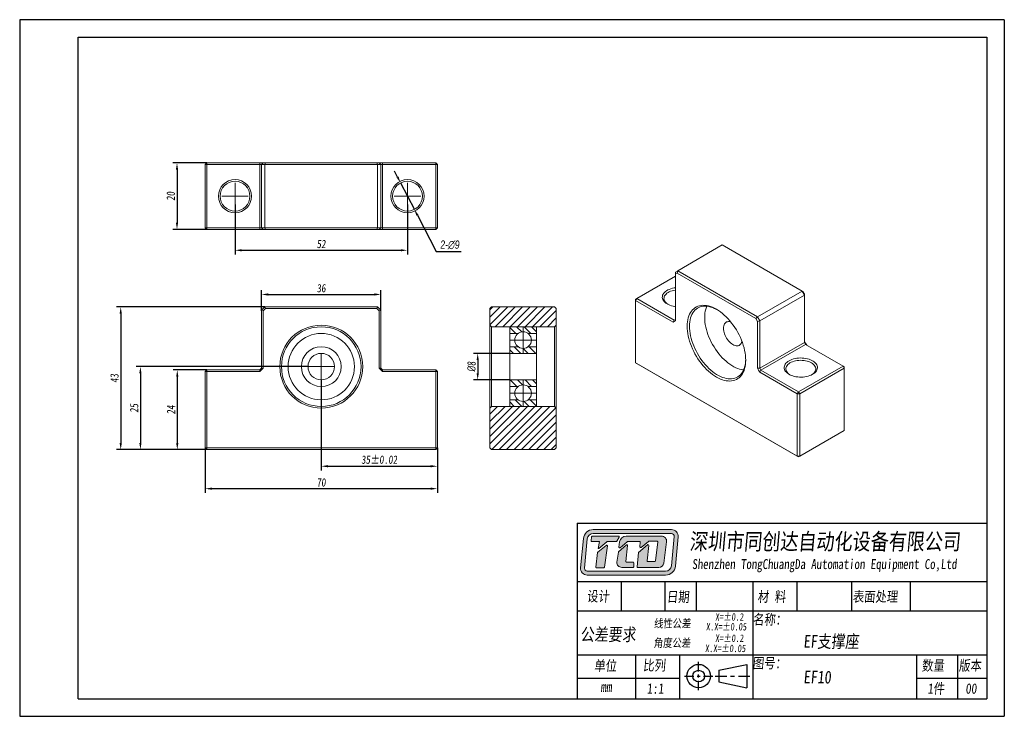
# Model space of a CAD drawing. Header units: millimetres. Extents: x 769 to 1066, y 138 to 348.
import ezdxf

# ---------------------------------------------------------------- set-up
doc = ezdxf.new("R2010")
doc.units = ezdxf.units.MM
doc.linetypes.add('CENTER2', pattern=[28.575, 19.05, -3.175, 3.175, -3.175])
doc.layers.get('0').update_dxf_attribs({"lineweight": 20})
for name, color, linetype, lineweight in [('中心线', 5, 'CENTER2', 13), ('外框', 7, 'Continuous', 25), ('文字', 3, 'Continuous', 18), ('标注', 1, 'Continuous', 13)]:
    doc.layers.add(name, color=color, linetype=linetype, lineweight=lineweight)
doc.styles.get("Standard").update_dxf_attribs({"font": 'SimSun.ttf', "width": 0.8, "oblique": 5})
doc.dimstyles.new('ISO-25', dxfattribs={"dimtxt": 2.5, "dimasz": 2, "dimexe": 1.25, "dimexo": 0, "dimtad": 1, "dimzin": 9, "dimdsep": 46, "dimtxsty": 'Standard', "dimcen": 2.5, "dimadec": 0, "dimazin": 2, "dimtfac": 1, "dimtix": 1, "dimtmove": 0, "dimatfit": 0, "dimfxl": 0, "dimarcsym": 0})
doc.dimstyles.new('ISO-25$3', dxfattribs={"dimtxt": 2.5, "dimasz": 2, "dimexe": 1.25, "dimexo": 0, "dimtad": 1, "dimtoh": 1, "dimzin": 9, "dimdsep": 46, "dimtxsty": 'Standard', "dimcen": 2.5, "dimadec": 0, "dimazin": 2, "dimtfac": 1, "dimtix": 1, "dimtmove": 0, "dimatfit": 0, "dimfxl": 0, "dimarcsym": 0})

# ---------------------------------------------------------------- blocks, each defined once
blk = doc.blocks.new('Y')
at = {"lineweight": 30}
for p, q in [((-4136.76, 2009.27), (-3862.74, 2009.27)), ((-4154.44, 2003.97), (-3857.44, 2003.97)), ((-4154.44, 2003.97), (-3857.44, 2003.97))]:
    blk.add_line(p, q, dxfattribs=at)
for points in [[(-3857.44, 2213.99), (-4154.44, 2213.99), (-4154.44, 2003.97)], [(-4136.76, 2009.27), (-4136.76, 2208.69), (-3862.74, 2208.69)]]:
    blk.add_lwpolyline(points, dxfattribs=at)
blk = doc.blocks.new('W')
at = {"lineweight": 30}
for p, q in [((-3857.44, 2213.99), (-3857.44, 2003.97)), ((-3857.44, 2213.99), (-3857.44, 2003.97)), ((-3862.74, 2208.69), (-3862.74, 2009.27))]:
    blk.add_line(p, q, dxfattribs=at)
blk.add_blockref('Y', (0, 0))
blk = doc.blocks.new('*D10')
at = {"layer": 'Defpoints', "color": 0, "transparency": 16777216}
for p in [(860.3, 238.97), (895.3, 218.47), (895.3, 212.95)]:
    blk.add_point(p, dxfattribs=at)
at = {"layer": '标注', "color": 0, "lineweight": -2, "transparency": 16777216}
for p, q in [((860.3, 238.97), (860.3, 211.7)), ((895.3, 218.47), (895.3, 211.7)), ((862.3, 212.95), (893.3, 212.95))]:
    blk.add_line(p, q, dxfattribs=at)
at = {"layer": '标注', "color": 0, "transparency": 16777216}
for points in [[(862.3, 213.29), (862.3, 212.62), (860.3, 212.95)], [(893.3, 213.29), (893.3, 212.62), (895.3, 212.95)]]:
    blk.add_solid(points, dxfattribs=at)
at = {"layer": '标注', "color": 0, "transparency": 16777216, "insert": (877.8, 214.92), "char_height": 2.5, "attachment_point": 5}
blk.add_mtext('35%%P0.02', dxfattribs=at)
blk = doc.blocks.new('*D11')
at = {"layer": 'Defpoints', "color": 0, "transparency": 16777216}
for p in [(825.3, 218.47), (895.3, 218.47), (825.3, 206.19)]:
    blk.add_point(p, dxfattribs=at)
at = {"layer": '标注', "color": 0, "lineweight": -2, "transparency": 16777216}
for p, q in [((825.3, 218.47), (825.3, 204.94)), ((895.3, 218.47), (895.3, 204.94)), ((893.3, 206.19), (827.3, 206.19))]:
    blk.add_line(p, q, dxfattribs=at)
at = {"layer": '标注', "color": 0, "transparency": 16777216}
for points in [[(827.3, 206.53), (827.3, 205.86), (825.3, 206.19)], [(893.3, 206.53), (893.3, 205.86), (895.3, 206.19)]]:
    blk.add_solid(points, dxfattribs=at)
at = {"layer": '标注', "color": 0, "transparency": 16777216, "insert": (860.3, 208.07), "char_height": 2.5, "attachment_point": 5}
blk.add_mtext('70', dxfattribs=at)
blk = doc.blocks.new('*D12')
at = {"layer": 'Defpoints', "color": 0, "transparency": 16777216}
for p in [(856.3, 242.97), (805.76, 217.97), (825.8, 217.97)]:
    blk.add_point(p, dxfattribs=at)
at = {"layer": '标注', "color": 0, "lineweight": -2, "transparency": 16777216}
for p, q in [((856.3, 242.97), (804.51, 242.97)), ((805.76, 240.97), (805.76, 219.97)), ((825.8, 217.97), (804.51, 217.97))]:
    blk.add_line(p, q, dxfattribs=at)
at = {"layer": '标注', "color": 0, "transparency": 16777216}
for points in [[(805.43, 240.97), (806.09, 240.97), (805.76, 242.97)], [(805.43, 219.97), (806.09, 219.97), (805.76, 217.97)]]:
    blk.add_solid(points, dxfattribs=at)
at = {"layer": '标注', "color": 0, "transparency": 16777216, "insert": (803.89, 230.47), "char_height": 2.5, "attachment_point": 5, "rotation": 90}
blk.add_mtext('25', dxfattribs=at)
blk = doc.blocks.new('*D13')
at = {"layer": 'Defpoints', "color": 0, "transparency": 16777216}
for p in [(825.8, 241.97), (816.88, 217.97), (825.8, 217.97)]:
    blk.add_point(p, dxfattribs=at)
at = {"layer": '标注', "color": 0, "lineweight": -2, "transparency": 16777216}
for p, q in [((825.8, 241.97), (815.63, 241.97)), ((816.88, 239.97), (816.88, 219.97)), ((825.8, 217.97), (815.63, 217.97))]:
    blk.add_line(p, q, dxfattribs=at)
at = {"layer": '标注', "color": 0, "transparency": 16777216}
for points in [[(816.54, 239.97), (817.21, 239.97), (816.88, 241.97)], [(816.54, 219.97), (817.21, 219.97), (816.88, 217.97)]]:
    blk.add_solid(points, dxfattribs=at)
at = {"layer": '标注', "color": 0, "transparency": 16777216, "insert": (815, 229.97), "char_height": 2.5, "attachment_point": 5, "rotation": 90}
blk.add_mtext('24', dxfattribs=at)
blk = doc.blocks.new('*D14')
at = {"layer": 'Defpoints', "color": 0, "transparency": 16777216}
for p in [(843.3, 260.97), (799.83, 217.97), (825.8, 217.97)]:
    blk.add_point(p, dxfattribs=at)
at = {"layer": '标注', "color": 0, "lineweight": -2, "transparency": 16777216}
for p, q in [((843.3, 260.97), (798.58, 260.97)), ((799.83, 258.97), (799.83, 219.97)), ((825.8, 217.97), (798.58, 217.97))]:
    blk.add_line(p, q, dxfattribs=at)
at = {"layer": '标注', "color": 0, "transparency": 16777216}
for points in [[(799.49, 258.97), (800.16, 258.97), (799.83, 260.97)], [(799.49, 219.97), (800.16, 219.97), (799.83, 217.97)]]:
    blk.add_solid(points, dxfattribs=at)
at = {"layer": '标注', "color": 0, "transparency": 16777216, "insert": (797.95, 239.47), "char_height": 2.5, "attachment_point": 5, "rotation": 90}
blk.add_mtext('43', dxfattribs=at)
blk = doc.blocks.new('*D15')
at = {"layer": 'Defpoints', "color": 0, "transparency": 16777216}
for p in [(878.3, 264.72), (842.3, 259.76), (878.3, 259.76)]:
    blk.add_point(p, dxfattribs=at)
at = {"layer": '标注', "color": 0, "lineweight": -2, "transparency": 16777216}
for p, q in [((842.3, 259.76), (842.3, 265.97)), ((844.3, 264.72), (876.3, 264.72)), ((878.3, 259.76), (878.3, 265.97))]:
    blk.add_line(p, q, dxfattribs=at)
at = {"layer": '标注', "color": 0, "transparency": 16777216}
for points in [[(844.3, 265.06), (844.3, 264.39), (842.3, 264.72)], [(876.3, 265.06), (876.3, 264.39), (878.3, 264.72)]]:
    blk.add_solid(points, dxfattribs=at)
at = {"layer": '标注', "color": 0, "transparency": 16777216, "insert": (860.3, 266.6), "char_height": 2.5, "attachment_point": 5}
blk.add_mtext('36', dxfattribs=at)
blk = doc.blocks.new('*D16')
at = {"layer": 'Defpoints', "color": 0, "transparency": 16777216}
for p in [(834.3, 291.79), (886.3, 291.79), (886.3, 278.04)]:
    blk.add_point(p, dxfattribs=at)
at = {"layer": '标注', "color": 0, "lineweight": -2, "transparency": 16777216}
for p, q in [((834.3, 291.79), (834.3, 276.79)), ((886.3, 291.79), (886.3, 276.79)), ((836.3, 278.04), (884.3, 278.04))]:
    blk.add_line(p, q, dxfattribs=at)
at = {"layer": '标注', "color": 0, "transparency": 16777216}
for points in [[(836.3, 278.37), (836.3, 277.71), (834.3, 278.04)], [(884.3, 278.37), (884.3, 277.71), (886.3, 278.04)]]:
    blk.add_solid(points, dxfattribs=at)
at = {"layer": '标注', "color": 0, "transparency": 16777216, "insert": (860.3, 279.92), "char_height": 2.5, "attachment_point": 5}
blk.add_mtext('52', dxfattribs=at)
blk = doc.blocks.new('*D17')
at = {"layer": 'Defpoints', "color": 0, "transparency": 16777216}
for p in [(825.8, 304.35), (816.8, 284.35), (825.8, 284.35)]:
    blk.add_point(p, dxfattribs=at)
at = {"layer": '标注', "color": 0, "lineweight": -2, "transparency": 16777216}
for p, q in [((825.8, 304.35), (815.55, 304.35)), ((816.8, 302.35), (816.8, 286.35)), ((825.8, 284.35), (815.55, 284.35))]:
    blk.add_line(p, q, dxfattribs=at)
at = {"layer": '标注', "color": 0, "transparency": 16777216}
for points in [[(816.46, 302.35), (817.13, 302.35), (816.8, 304.35)], [(816.46, 286.35), (817.13, 286.35), (816.8, 284.35)]]:
    blk.add_solid(points, dxfattribs=at)
at = {"layer": '标注', "color": 0, "transparency": 16777216, "insert": (814.92, 294.35), "char_height": 2.5, "attachment_point": 5, "rotation": 90}
blk.add_mtext('20', dxfattribs=at)
blk = doc.blocks.new('*D18')
at = {"layer": 'Defpoints', "color": 0, "transparency": 16777216}
for p in [(884.22, 298.34), (888.37, 290.36)]:
    blk.add_point(p, dxfattribs=at)
at = {"layer": '标注', "color": 0, "lineweight": -2, "transparency": 16777216}
for p, q in [((883.29, 300.11), (882.37, 301.89)), ((884.22, 298.34), (888.37, 290.36)), ((889.3, 288.58), (894.96, 277.7)), ((894.96, 277.7), (902.48, 277.7))]:
    blk.add_line(p, q, dxfattribs=at)
at = {"layer": '标注', "color": 0, "transparency": 16777216}
for points in [[(883.59, 300.27), (883, 299.96), (884.22, 298.34)], [(889.59, 288.74), (889, 288.43), (888.37, 290.36)]]:
    blk.add_solid(points, dxfattribs=at)
at = {"layer": '标注', "color": 0, "transparency": 16777216, "insert": (899.03, 279.67), "char_height": 2.5, "attachment_point": 5}
blk.add_mtext('{\\fGulim|b0|i0|c129|p34;2-∅9}', dxfattribs=at)
blk = doc.blocks.new('*D19')
at = {"layer": 'Defpoints', "color": 0, "transparency": 16777216}
for p in [(917.16, 246.97), (907.46, 238.97), (917.16, 238.97)]:
    blk.add_point(p, dxfattribs=at)
at = {"layer": '标注', "color": 0, "lineweight": -2, "transparency": 16777216}
for p, q in [((917.16, 246.97), (906.21, 246.97)), ((907.46, 244.97), (907.46, 240.97)), ((917.16, 238.97), (906.21, 238.97))]:
    blk.add_line(p, q, dxfattribs=at)
at = {"layer": '标注', "color": 0, "transparency": 16777216}
for points in [[(907.13, 244.97), (907.8, 244.97), (907.46, 246.97)], [(907.13, 240.97), (907.8, 240.97), (907.46, 238.97)]]:
    blk.add_solid(points, dxfattribs=at)
at = {"layer": '标注', "color": 0, "transparency": 16777216, "insert": (905.59, 242.97), "char_height": 2.5, "attachment_point": 5, "rotation": 90}
blk.add_mtext('{\\fISOCPEUR|b0|i0|c0|p34;%%C}8', dxfattribs=at)

msp = doc.modelspace()

# ---------------------------------------------------------------- hatches: boundary and pattern name
h = msp.add_hatch()
h.set_pattern_fill('ANSI31', color=2, scale=0.5)
h.paths.add_polyline_path([(931.161, 260.466), (930.661, 260.966), (911.661, 260.966), (911.161, 260.466), (911.161, 255.466), (911.661, 254.966), (917.161, 254.966), (930.661, 254.966), (931.161, 255.466)])
h.paths.add_polyline_path([(931.161, 230.466), (930.661, 230.966), (917.161, 230.966), (911.661, 230.966), (911.161, 230.466), (911.161, 218.466), (911.661, 217.966), (930.661, 217.966), (931.161, 218.466)])
h = msp.add_hatch()
h.set_pattern_fill('ANSI31', color=2, scale=0.5, angle=90)
h.paths.add_polyline_path([(925.161, 254.966), (921.161, 254.966), (921.161, 253.466, -0.1622777), (922.661, 252.966), (925.161, 252.966)])
h.paths.add_polyline_path([(921.161, 254.966), (917.161, 254.966), (917.161, 252.966), (919.661, 252.966, -0.1622777), (921.161, 253.466)])
h.paths.add_polyline_path([(921.161, 248.466, -0.1622777), (919.661, 248.966), (917.161, 248.966), (917.161, 246.966), (921.161, 246.966)])
h.paths.add_polyline_path([(925.161, 248.966), (922.661, 248.966, -0.1622777), (921.161, 248.466), (921.161, 246.966), (925.161, 246.966)])
h.paths.add_polyline_path([(925.161, 238.966), (921.161, 238.966), (921.161, 237.466, -0.1622777), (922.661, 236.966), (925.161, 236.966)])
h.paths.add_polyline_path([(921.161, 238.966), (917.161, 238.966), (917.161, 236.966), (919.661, 236.966, -0.1622777), (921.161, 237.466)])
h.paths.add_polyline_path([(919.661, 232.966), (917.161, 232.966), (917.161, 230.966), (921.161, 230.966), (921.161, 232.466, -0.1622777)])
h.paths.add_polyline_path([(925.161, 232.966), (922.661, 232.966, -0.1622777), (921.161, 232.466), (921.161, 230.966), (925.161, 230.966)])
at = {"layer": '文字'}
h = msp.add_hatch(color=256, dxfattribs=at)
h.dxf.hatch_style = 1
h.paths.add_polyline_path([(965.908, 193.855), (942.306, 193.855, 0.3871904), (939.324, 191.139), (938.5, 182.315, 0.4417631), (940.488, 180.133), (964.103, 180.133, 0.3876272), (967.085, 182.853), (967.895, 191.676, 0.4413093)])
h.paths.add_polyline_path([(965.908, 192.657, -0.4413093), (966.703, 191.786), (965.892, 182.963, -0.3876272), (964.103, 181.331), (940.488, 181.331, -0.4417631), (939.693, 182.203), (940.517, 191.028, -0.3871904), (942.306, 192.657)], flags=16)
h.paths.add_polyline_path([(949.937, 191.888, -0.5692565), (950.113, 191.594), (949.444, 190.36, -0.2751589), (949.269, 190.256), (946.578, 190.256, 0.1785487), (946.448, 190.208), (944.006, 188.123), (943.834, 188.123), (944.224, 190.258), (941.854, 190.258, -0.4551699), (941.656, 190.485), (941.824, 191.696, -0.3736999), (942.021, 191.869)], flags=0)
h.paths.add_polyline_path([(946.242, 189.104, -0.6728841), (946.562, 188.92), (945.698, 182.518, -0.3754282), (945.5, 182.345), (943.316, 182.345, -0.4451596), (943.118, 182.565), (943.577, 186.94, -0.2032664), (943.652, 187.076)], flags=0)
h.paths.add_polyline_path([(952.233, 191.889), (962.917, 191.889, -0.4535474), (964.401, 190.195), (963.545, 183.764, -0.3759441), (962.061, 182.465), (955.725, 182.465, -0.443757), (955.527, 182.684), (955.954, 186.949), (958.696, 189.278, -0.6781546), (959.023, 189.104), (958.516, 184.459, 0.4464345), (958.715, 184.238), (960.834, 184.238, 0.3783283), (961.032, 184.413), (961.744, 190.12, 0.4510331), (961.546, 190.344), (959.052, 190.344, 0.1736567), (958.925, 190.299), (956.709, 188.478, -0.6630003), (956.384, 188.649), (956.498, 190.022, 0.4388203), (956.299, 190.238), (952.668, 190.238, 0.1753949), (952.541, 190.192), (950.38, 188.392, -0.6807563), (950.054, 188.571), (950.252, 190.143, -0.3779258)], flags=0)
h.paths.add_polyline_path([(949.94, 187.146), (952.353, 189.266, -0.6841835), (952.683, 189.095), (952.159, 184.272, 0.4462884), (952.358, 184.051), (954.294, 184.051, -0.4142136), (954.494, 183.852), (954.494, 182.665, -0.4142136), (954.294, 182.465), (950.908, 182.465, -0.4294817), (949.413, 184.04), (949.875, 187.026, -0.1758286)], flags=0)
h.paths.add_polyline_path([(950.113, 191.594, 0.5692565), (949.937, 191.888), (942.021, 191.869, 0.3736999), (941.824, 191.696), (941.656, 190.485, 0.4551699), (941.854, 190.258), (944.224, 190.258), (943.834, 188.123), (944.006, 188.123), (946.448, 190.208, -0.1785487), (946.578, 190.256), (949.269, 190.256, 0.2751589), (949.444, 190.36)], flags=0)
h.paths.add_polyline_path([(946.562, 188.92, 0.6728841), (946.242, 189.104), (943.652, 187.076, 0.2032664), (943.577, 186.94), (943.118, 182.565, 0.4451596), (943.316, 182.345), (945.5, 182.345, 0.3754282), (945.698, 182.518)], flags=0)
h.paths.add_polyline_path([(952.683, 189.095, 0.6841835), (952.353, 189.266), (949.94, 187.146, 0.1758286), (949.875, 187.026), (949.413, 184.04, 0.4294817), (950.908, 182.465), (954.294, 182.465, 0.4142136), (954.494, 182.665), (954.494, 183.852, 0.4142136), (954.294, 184.051), (952.358, 184.051, -0.4462884), (952.159, 184.272)], flags=0)
h.paths.add_polyline_path([(962.917, 191.889), (952.233, 191.889, 0.3779258), (950.252, 190.143), (950.054, 188.571, 0.6807563), (950.38, 188.392), (952.541, 190.192, -0.1753949), (952.668, 190.238), (956.299, 190.238, -0.4388203), (956.498, 190.022), (956.384, 188.649, 0.6630003), (956.709, 188.478), (958.925, 190.299, -0.1736567), (959.052, 190.344), (961.546, 190.344, -0.4510331), (961.744, 190.12), (961.032, 184.413, -0.3783283), (960.834, 184.238), (958.715, 184.238, -0.4464345), (958.516, 184.459), (959.023, 189.104, 0.6781546), (958.696, 189.278), (955.954, 186.949), (955.527, 182.684, 0.443757), (955.725, 182.465), (962.061, 182.465, 0.3759441), (963.545, 183.764), (964.401, 190.195, 0.4535474)], flags=0)
h = msp.add_hatch(color=256, dxfattribs=at)
h.dxf.hatch_style = 1
h.paths.add_polyline_path([(950.113, 191.594, 0.5692565), (949.937, 191.888), (942.021, 191.869, 0.3736999), (941.824, 191.696), (941.656, 190.485, 0.4551699), (941.854, 190.258), (944.224, 190.258), (943.834, 188.123), (944.006, 188.123), (946.448, 190.208, -0.1785487), (946.578, 190.256), (949.269, 190.256, 0.2751589), (949.444, 190.36)])
h.paths.add_polyline_path([(946.562, 188.92, 0.6728841), (946.242, 189.104), (943.652, 187.076, 0.2032664), (943.577, 186.94), (943.118, 182.565, 0.4451596), (943.316, 182.345), (945.5, 182.345, 0.3754282), (945.698, 182.518)])
h.paths.add_polyline_path([(952.683, 189.095, 0.6841835), (952.353, 189.266), (949.94, 187.146, 0.1758286), (949.875, 187.026), (949.413, 184.04, 0.4294817), (950.908, 182.465), (954.294, 182.465, 0.4142136), (954.494, 182.665), (954.494, 183.852, 0.4142136), (954.294, 184.051), (952.358, 184.051, -0.4462884), (952.159, 184.272)])
h.paths.add_polyline_path([(962.917, 191.889), (952.233, 191.889, 0.3779258), (950.252, 190.143), (950.054, 188.571, 0.6807563), (950.38, 188.392), (952.541, 190.192, -0.1753949), (952.668, 190.238), (956.299, 190.238, -0.4388203), (956.498, 190.022), (956.384, 188.649, 0.6630003), (956.709, 188.478), (958.925, 190.299, -0.1736567), (959.052, 190.344), (961.546, 190.344, -0.4510331), (961.744, 190.12), (961.032, 184.413, -0.3783283), (960.834, 184.238), (958.715, 184.238, -0.4464345), (958.516, 184.459), (959.023, 189.104, 0.6781546), (958.696, 189.278), (955.954, 186.949), (955.527, 182.684, 0.443757), (955.725, 182.465), (962.061, 182.465, 0.3759441), (963.545, 183.764), (964.401, 190.195, 0.4535474)])

# ---------------------------------------------------------------- linework, layer by layer
at = {"color": 7, "linetype": 'Continuous', "lineweight": 15}
for p, q in [((825.296, 303.847), (825.796, 304.347)), ((825.296, 303.847), (825.796, 303.847)), ((825.296, 284.847), (825.296, 303.847)), ((825.796, 303.847), (825.796, 304.347)), ((825.796, 304.347), (841.796, 304.347)), ((841.796, 303.847), (825.796, 303.847)), ((825.796, 303.847), (825.796, 284.847)), ((841.796, 303.847), (841.796, 304.347)), ((842.296, 304.347), (841.796, 304.347)), ((841.796, 303.847), (842.296, 303.847)), ((841.796, 284.847), (841.796, 303.847)), ((842.296, 303.847), (842.796, 304.347)), ((842.796, 304.347), (842.296, 304.347)), ((842.296, 284.847), (842.296, 303.847)), ((843.296, 303.847), (842.296, 303.847)), ((842.796, 304.347), (843.504, 304.347)), ((843.296, 303.847), (843.504, 304.347)), ((877.296, 303.847), (843.296, 303.847)), ((843.296, 303.847), (843.296, 284.847)), ((843.504, 304.347), (877.089, 304.347)), ((877.296, 303.847), (877.089, 304.347)), ((877.089, 304.347), (877.796, 304.347)), ((877.296, 284.847), (877.296, 303.847)), ((878.296, 303.847), (877.296, 303.847)), ((877.796, 304.347), (878.296, 303.847)), ((878.296, 304.347), (877.796, 304.347)), ((878.796, 304.347), (878.296, 304.347)), ((878.296, 303.847), (878.296, 284.847)), ((878.296, 303.847), (878.796, 303.847)), ((878.796, 304.347), (878.796, 303.847)), ((878.796, 304.347), (894.796, 304.347)), ((878.796, 303.847), (878.796, 284.847)), ((894.796, 303.847), (878.796, 303.847)), ((894.796, 304.347), (894.796, 303.847)), ((894.796, 304.347), (895.296, 303.847)), ((894.796, 284.847), (894.796, 303.847)), ((894.796, 303.847), (895.296, 303.847)), ((895.296, 303.847), (895.296, 284.847)), ((825.796, 284.847), (825.296, 284.847)), ((825.796, 284.347), (825.296, 284.847)), ((825.796, 284.847), (841.796, 284.847)), ((825.796, 284.347), (825.796, 284.847)), ((841.796, 284.347), (825.796, 284.347)), ((842.296, 284.847), (841.796, 284.847)), ((841.796, 284.347), (841.796, 284.847)), ((841.796, 284.347), (842.296, 284.347)), ((842.296, 284.847), (843.296, 284.847)), ((842.796, 284.347), (842.296, 284.847)), ((842.296, 284.347), (842.796, 284.347)), ((843.504, 284.347), (842.796, 284.347)), ((843.296, 284.847), (877.296, 284.847)), ((843.504, 284.347), (843.296, 284.847)), ((877.089, 284.347), (843.504, 284.347)), ((877.089, 284.347), (877.296, 284.847)), ((877.796, 284.347), (877.089, 284.347)), ((877.296, 284.847), (878.296, 284.847)), ((878.296, 284.847), (877.796, 284.347)), ((877.796, 284.347), (878.296, 284.347)), ((878.796, 284.847), (878.296, 284.847)), ((878.296, 284.347), (878.796, 284.347)), ((878.796, 284.847), (878.796, 284.347)), ((878.796, 284.847), (894.796, 284.847)), ((894.796, 284.347), (878.796, 284.347)), ((895.296, 284.847), (894.796, 284.847)), ((894.796, 284.847), (894.796, 284.347)), ((895.296, 284.847), (894.796, 284.347)), ((981.213, 279.64), (967.778, 271.884)), ((1005.255, 265.761), (981.213, 279.64)), ((967.071, 270.248), (955.404, 263.513)), ((967.071, 271.475), (967.778, 271.884)), ((967.071, 270.898), (967.071, 271.475)), ((967.571, 271.187), (967.071, 270.898)), ((967.071, 270.898), (967.071, 256.778)), ((967.571, 271.187), (967.778, 271.884)), ((991.32, 257.477), (967.571, 271.187)), ((967.778, 271.884), (991.82, 258.005)), ((991.82, 258.005), (1005.255, 265.761)), ((1005.962, 264.536), (992.527, 256.78)), ((1005.962, 264.536), (1005.255, 265.761)), ((1005.255, 265.761), (1005.462, 265.641)), ((1005.462, 265.641), (1005.962, 264.775)), ((1005.962, 264.775), (1005.962, 264.536)), ((1005.962, 250.247), (1005.962, 264.536)), ((955.05, 262.901), (955.404, 263.513)), ((955.404, 263.513), (955.05, 263.309)), ((955.05, 262.901), (955.05, 263.309)), ((955.05, 262.901), (955.05, 244.12)), ((966.364, 256.369), (955.05, 262.901)), ((955.404, 263.513), (966.718, 256.982)), ((842.296, 259.966), (843.296, 260.966)), ((842.296, 242.466), (842.296, 259.966)), ((842.796, 259.759), (842.296, 259.966)), ((843.504, 260.466), (842.796, 259.759)), ((842.796, 259.759), (842.796, 242.466)), ((843.504, 260.466), (843.296, 260.966)), ((843.296, 260.966), (877.296, 260.966)), ((877.089, 260.466), (843.504, 260.466)), ((877.089, 260.466), (877.296, 260.966)), ((877.796, 259.759), (877.089, 260.466)), ((877.296, 260.966), (878.296, 259.966)), ((878.296, 259.966), (877.796, 259.759)), ((877.796, 242.466), (877.796, 259.759)), ((878.296, 259.966), (878.296, 242.466)), ((911.661, 260.966), (911.161, 260.466)), ((911.161, 255.466), (911.161, 260.466)), ((911.661, 260.966), (930.661, 260.966)), ((931.161, 260.466), (930.661, 260.966)), ((931.161, 255.466), (931.161, 260.466)), ((911.161, 255.466), (911.661, 254.966)), ((911.161, 230.466), (911.161, 255.466)), ((930.661, 254.966), (931.161, 255.466)), ((931.161, 255.466), (931.161, 230.466)), ((966.364, 256.369), (966.718, 256.982)), ((966.364, 256.369), (966.718, 256.574)), ((967.071, 257.186), (966.718, 256.982)), ((966.718, 256.574), (967.071, 256.778)), ((991.32, 257.477), (991.82, 258.005)), ((991.82, 256.611), (991.32, 257.477)), ((991.82, 258.005), (992.527, 256.78)), ((992.527, 256.78), (991.82, 256.611)), ((991.82, 242.491), (991.82, 256.611)), ((992.527, 256.78), (992.527, 242.491)), ((917.161, 254.966), (911.661, 254.966)), ((911.661, 254.966), (911.661, 230.966)), ((930.661, 254.966), (917.161, 254.966)), ((917.161, 254.966), (917.161, 246.966)), ((925.161, 246.966), (925.161, 254.966)), ((930.661, 230.966), (930.661, 254.966)), ((992.527, 242.491), (1005.962, 250.247)), ((1006.316, 249.634), (992.881, 241.878)), ((1006.316, 250.042), (1005.962, 250.655)), ((1005.962, 250.247), (1006.316, 249.634)), ((1006.669, 249.43), (1006.316, 250.042)), ((1017.629, 243.103), (1006.316, 249.634)), ((925.161, 246.966), (917.161, 246.966)), ((917.161, 238.966), (917.161, 246.966)), ((925.161, 246.966), (925.161, 238.966)), ((955.05, 244.12), (1003.841, 215.954)), ((955.404, 243.916), (955.05, 244.12)), ((1004.194, 215.75), (955.404, 243.916)), ((825.796, 241.966), (825.296, 241.466)), ((825.796, 241.466), (825.296, 241.466)), ((825.296, 218.466), (825.296, 241.466)), ((825.796, 241.466), (825.796, 241.966)), ((825.796, 241.966), (841.796, 241.966)), ((825.796, 241.466), (825.796, 218.466)), ((841.796, 241.466), (825.796, 241.466)), ((842.296, 242.466), (841.796, 241.966)), ((841.796, 241.466), (842.296, 241.966)), ((841.796, 241.466), (841.796, 241.966)), ((842.296, 241.966), (842.796, 242.466)), ((842.796, 242.466), (842.296, 242.466)), ((877.796, 242.466), (878.296, 241.966)), ((878.296, 242.466), (877.796, 242.466)), ((878.796, 241.966), (878.296, 242.466)), ((878.296, 241.966), (878.796, 241.466)), ((878.796, 241.966), (878.796, 241.466)), ((878.796, 241.966), (894.796, 241.966)), ((894.796, 241.466), (878.796, 241.466)), ((894.796, 241.966), (894.796, 241.466)), ((895.296, 241.466), (894.796, 241.966)), ((894.796, 218.466), (894.796, 241.466)), ((895.296, 241.466), (894.796, 241.466)), ((895.296, 241.466), (895.296, 218.466)), ((991.82, 242.491), (992.173, 241.878)), ((992.527, 242.491), (991.82, 242.491)), ((992.173, 241.878), (992.527, 241.266)), ((992.881, 241.878), (992.527, 242.491)), ((992.881, 241.878), (992.527, 241.266)), ((1003.841, 234.735), (992.527, 241.266)), ((992.881, 241.878), (1004.194, 235.347)), ((1004.194, 235.347), (1017.629, 243.103)), ((1017.983, 242.491), (1004.548, 234.735)), ((1017.629, 243.103), (1017.983, 242.491)), ((1017.983, 242.899), (1017.629, 243.103)), ((1017.983, 242.899), (1017.983, 242.491)), ((1017.983, 223.71), (1017.983, 242.491)), ((917.161, 238.966), (917.161, 230.966)), ((917.161, 238.966), (925.161, 238.966)), ((925.161, 230.966), (925.161, 238.966)), ((1004.194, 235.347), (1003.841, 234.735)), ((1003.841, 215.954), (1003.841, 234.735)), ((1004.548, 234.735), (1003.841, 234.735)), ((1004.548, 234.735), (1004.194, 235.347)), ((1004.548, 234.735), (1004.548, 215.954)), ((911.661, 230.966), (911.161, 230.466)), ((911.161, 218.466), (911.161, 230.466)), ((911.661, 230.966), (917.161, 230.966)), ((917.161, 230.966), (930.661, 230.966)), ((931.161, 230.466), (930.661, 230.966)), ((931.161, 218.466), (931.161, 230.466)), ((1017.629, 223.506), (1004.194, 215.75)), ((1004.548, 215.954), (1017.983, 223.71)), ((1017.983, 223.71), (1017.629, 223.506)), ((825.796, 217.966), (825.296, 218.466)), ((825.796, 218.466), (825.296, 218.466)), ((825.796, 218.466), (894.796, 218.466)), ((825.796, 217.966), (825.796, 218.466)), ((894.796, 217.966), (825.796, 217.966)), ((894.796, 217.966), (894.796, 218.466)), ((895.296, 218.466), (894.796, 218.466)), ((894.796, 217.966), (895.296, 218.466)), ((911.161, 218.466), (911.661, 217.966)), ((930.661, 217.966), (911.661, 217.966)), ((930.661, 217.966), (931.161, 218.466)), ((1004.548, 215.954), (1003.841, 215.954)), ((1004.194, 215.75), (1003.841, 215.954)), ((1004.194, 215.75), (1004.548, 215.954))]:
    msp.add_line(p, q, dxfattribs=at)
for p, q in [((919.661, 252.966), (917.161, 252.966)), ((925.161, 252.966), (922.661, 252.966)), ((919.661, 248.966), (917.161, 248.966)), ((925.161, 248.966), (922.661, 248.966)), ((919.661, 236.966), (917.161, 236.966)), ((925.161, 236.966), (922.661, 236.966)), ((919.661, 232.966), (917.161, 232.966)), ((925.161, 232.966), (922.661, 232.966))]:
    msp.add_line(p, q)
at = {"color": 7, "linetype": 'Continuous', "lineweight": 15, "flags": 128}
for points in [[(967.071, 261.101), (966.925, 261.12), (966.408, 261.212), (965.91, 261.335), (965.439, 261.489), (964.999, 261.672), (964.596, 261.88), (964.235, 262.113), (963.919, 262.367), (963.652, 262.639), (963.439, 262.926), (963.28, 263.225), (963.178, 263.532), (963.134, 263.843), (963.148, 264.156), (963.221, 264.465), (963.352, 264.769), (963.539, 265.062), (963.779, 265.342), (964.071, 265.605), (964.41, 265.849), (964.793, 266.07), (965.215, 266.266), (965.671, 266.434), (966.156, 266.573), (966.664, 266.681), (967.071, 266.742)], [(967.071, 266.038), (967.05, 266.035), (966.559, 265.947), (966.089, 265.828), (965.645, 265.678), (965.234, 265.5), (964.86, 265.297), (964.529, 265.07), (964.245, 264.823), (964.012, 264.558), (963.833, 264.28), (963.709, 263.993), (963.643, 263.698), (963.636, 263.402), (963.687, 263.107), (963.796, 262.817), (963.962, 262.536), (964.182, 262.268), (964.454, 262.016), (964.773, 261.784), (964.782, 261.779)], [(970.607, 255.145), (970.627, 255.83), (970.689, 256.487), (970.792, 257.115), (970.934, 257.71), (971.117, 258.268), (971.338, 258.789), (971.598, 259.269), (971.893, 259.706), (972.224, 260.097), (972.589, 260.442), (972.986, 260.738), (973.413, 260.985), (973.867, 261.18), (974.348, 261.324), (974.853, 261.415), (975.379, 261.452), (975.924, 261.437), (976.486, 261.369), (977.061, 261.247), (977.647, 261.074), (978.242, 260.849), (978.842, 260.574), (979.446, 260.249), (980.049, 259.877), (980.649, 259.459), (981.244, 258.998), (981.83, 258.494), (982.405, 257.951), (982.967, 257.371), (983.512, 256.757), (984.038, 256.112), (984.543, 255.439), (985.024, 254.74), (985.479, 254.019), (985.905, 253.28), (986.302, 252.526), (986.667, 251.76), (986.998, 250.986), (987.293, 250.208), (987.553, 249.429), (987.774, 248.653), (987.957, 247.883), (988.1, 247.123), (988.202, 246.377), (988.264, 245.648), (988.284, 244.94), (988.264, 244.255), (988.202, 243.598), (988.1, 242.97), (987.957, 242.375), (987.774, 241.817), (987.553, 241.296), (987.293, 240.816), (986.998, 240.38), (986.667, 239.988), (986.302, 239.643), (985.905, 239.347), (985.479, 239.1), (985.024, 238.905), (984.543, 238.761), (984.038, 238.67), (983.512, 238.633), (982.967, 238.648), (982.405, 238.716), (981.83, 238.838), (981.244, 239.011), (980.649, 239.236), (980.049, 239.511), (979.446, 239.836), (978.842, 240.208), (978.242, 240.626), (977.647, 241.087), (977.061, 241.591), (976.486, 242.134), (975.924, 242.714), (975.379, 243.328), (974.853, 243.973), (974.348, 244.646), (973.867, 245.345), (973.413, 246.066), (972.986, 246.805), (972.589, 247.559), (972.224, 248.325), (971.893, 249.099), (971.598, 249.877), (971.338, 250.656), (971.117, 251.432), (970.934, 252.202), (970.792, 252.962), (970.689, 253.708), (970.627, 254.437), (970.607, 255.145)], [(979.626, 260.143), (979.503, 260.21), (978.912, 260.503), (978.326, 260.747), (977.746, 260.939), (977.177, 261.079), (976.62, 261.167), (976.079, 261.201), (975.556, 261.182), (975.054, 261.109), (974.575, 260.984), (974.121, 260.806), (973.695, 260.577), (973.299, 260.297), (972.934, 259.969), (972.603, 259.593), (972.307, 259.172), (972.047, 258.707), (971.826, 258.201), (971.643, 257.656), (971.499, 257.075), (971.396, 256.461), (971.334, 255.817), (971.314, 255.145)], [(976.555, 261.173), (976.422, 260.854), (976.239, 260.309), (976.095, 259.729), (975.993, 259.114), (975.931, 258.47), (975.91, 257.798), (975.931, 257.103), (975.993, 256.387), (976.095, 255.654), (976.239, 254.908), (976.422, 254.152), (976.644, 253.389), (976.903, 252.625), (977.199, 251.862), (977.531, 251.103), (977.895, 250.354), (978.291, 249.617), (978.718, 248.896), (979.171, 248.194), (979.65, 247.516), (980.153, 246.863), (980.676, 246.24), (981.217, 245.65), (981.773, 245.095), (982.343, 244.578), (982.922, 244.101), (983.508, 243.667), (984.099, 243.278), (984.691, 242.936), (985.282, 242.643), (985.869, 242.4), (986.448, 242.207), (987.017, 242.067), (987.574, 241.98), (987.639, 241.973)], [(987.154, 250.587), (987.142, 250.533), (987.04, 250.215), (986.9, 249.936), (986.723, 249.701), (986.512, 249.512), (986.271, 249.372), (986.002, 249.284), (985.71, 249.249), (985.398, 249.267), (985.072, 249.338), (984.736, 249.461), (984.395, 249.634), (984.054, 249.854), (983.718, 250.119), (983.392, 250.425), (983.081, 250.767), (982.789, 251.139), (982.52, 251.538), (982.278, 251.956), (982.068, 252.388), (981.891, 252.828), (981.751, 253.268), (981.649, 253.704), (981.587, 254.127), (981.567, 254.533), (981.587, 254.915), (981.649, 255.267), (981.751, 255.585), (981.891, 255.864), (982.068, 256.099), (982.278, 256.288), (982.52, 256.427), (982.789, 256.515), (983.081, 256.551), (983.392, 256.533), (983.718, 256.462), (983.772, 256.446)], [(971.314, 255.145), (971.334, 254.45), (971.396, 253.734), (971.499, 253.001), (971.643, 252.254), (971.826, 251.498), (972.047, 250.736), (972.307, 249.972), (972.603, 249.208), (972.934, 248.45), (973.299, 247.701), (973.695, 246.964), (974.121, 246.243), (974.575, 245.541), (975.054, 244.862), (975.556, 244.21), (976.079, 243.587), (976.62, 242.997), (977.177, 242.441), (977.746, 241.924), (978.326, 241.448), (978.912, 241.014), (979.503, 240.625), (980.095, 240.283), (980.686, 239.99), (981.273, 239.746), (981.852, 239.554), (982.421, 239.414), (982.978, 239.327), (983.519, 239.292), (984.042, 239.312), (984.544, 239.384), (985.023, 239.51), (985.477, 239.687), (985.903, 239.916), (986.299, 240.196), (986.664, 240.524), (986.995, 240.9), (987.291, 241.321), (987.551, 241.786), (987.773, 242.292), (987.956, 242.837), (988.099, 243.418), (988.202, 244.032), (988.264, 244.677), (988.283, 245.147)], [(1008.437, 240.654), (1008.034, 240.445), (1007.594, 240.263), (1007.123, 240.109), (1006.626, 239.985), (1006.108, 239.894), (1005.576, 239.835), (1005.037, 239.809), (1004.496, 239.818), (1003.959, 239.86), (1003.434, 239.935), (1002.926, 240.043), (1002.441, 240.182), (1001.984, 240.35), (1001.562, 240.546), (1001.18, 240.767), (1000.84, 241.011), (1000.549, 241.274), (1000.308, 241.554), (1000.122, 241.847), (999.991, 242.151), (999.918, 242.46), (999.903, 242.773), (999.947, 243.084), (1000.049, 243.391), (1000.208, 243.69), (1000.422, 243.977), (1000.688, 244.249), (1001.004, 244.503), (1001.366, 244.736), (1001.769, 244.944), (1002.209, 245.127), (1002.68, 245.281), (1003.177, 245.404), (1003.695, 245.496), (1004.226, 245.555), (1004.766, 245.58), (1005.307, 245.572), (1005.844, 245.529), (1006.369, 245.454), (1006.877, 245.346), (1007.362, 245.207), (1007.818, 245.039), (1008.24, 244.843), (1008.623, 244.622), (1008.962, 244.379), (1009.254, 244.115), (1009.494, 243.835), (1009.681, 243.542), (1009.812, 243.239), (1009.885, 242.929), (1009.9, 242.617), (1009.856, 242.305), (1009.754, 241.998), (1009.595, 241.699), (1009.381, 241.412), (1009.114, 241.14), (1008.798, 240.886), (1008.437, 240.654)], [(1008.083, 244.123), (1007.7, 244.321), (1007.28, 244.492), (1006.829, 244.634), (1006.353, 244.745), (1005.858, 244.825), (1005.35, 244.871), (1004.837, 244.884), (1004.325, 244.863), (1003.82, 244.808), (1003.329, 244.72), (1002.858, 244.601), (1002.415, 244.452), (1002.003, 244.274), (1001.63, 244.07), (1001.299, 243.843), (1001.015, 243.596), (1000.782, 243.332), (1000.602, 243.054), (1000.479, 242.766), (1000.413, 242.472), (1000.406, 242.175), (1000.457, 241.88), (1000.566, 241.59), (1000.732, 241.309), (1000.952, 241.041), (1001.223, 240.79), (1001.543, 240.557), (1001.551, 240.552)], [(1008.251, 240.552), (1008.344, 240.613), (1008.652, 240.851), (1008.911, 241.107), (1009.118, 241.379), (1009.269, 241.662), (1009.364, 241.953), (1009.401, 242.249), (1009.379, 242.546), (1009.299, 242.839), (1009.161, 243.124), (1008.968, 243.399), (1008.721, 243.66), (1008.425, 243.902), (1008.083, 244.123)]]:
    msp.add_lwpolyline(points, dxfattribs=at)
at = {"color": 7, "linetype": 'Continuous', "lineweight": 15}
for centre, radius in [((834.296, 294.347), 5), ((834.296, 294.347), 4.5), ((886.296, 294.347), 5), ((886.296, 294.347), 4.5), ((860.296, 242.966), 12.5), ((860.296, 242.966), 12), ((860.296, 242.966), 10), ((860.296, 242.966), 6), ((860.296, 242.966), 4)]:
    msp.add_circle(centre, radius, dxfattribs=at)
for centre in [(921.161, 250.966), (921.161, 234.966)]:
    msp.add_circle(centre, 2.5)
at = {"layer": '中心线'}
for p, q in [((834.296, 290.347), (834.296, 298.347)), ((886.296, 290.347), (886.296, 298.347)), ((838.296, 294.347), (830.296, 294.347)), ((890.296, 294.347), (882.296, 294.347)), ((921.161, 246.966), (921.161, 254.966)), ((925.161, 250.966), (917.161, 250.966)), ((860.296, 238.966), (860.296, 246.966)), ((864.296, 242.966), (856.296, 242.966)), ((921.161, 238.966), (921.161, 230.966)), ((925.161, 234.966), (917.161, 234.966))]:
    msp.add_line(p, q, dxfattribs=at)
at = {"layer": '文字', "lineweight": 30}
for p, q in [((937.445, 195.822), (1060.95, 195.822)), ((937.445, 195.822), (937.445, 142.891)), ((937.445, 178.178), (1060.95, 178.178)), ((950.745, 178.178), (950.745, 169.356)), ((963.91, 178.178), (963.91, 169.356)), ((973.321, 178.178), (973.321, 169.356)), ((990.376, 178.178), (990.376, 142.891)), ((1003.707, 178.178), (1003.707, 169.356)), ((1020.158, 178.178), (1020.158, 169.356)), ((1037.841, 178.178), (1037.841, 169.356)), ((937.445, 169.356), (1060.95, 169.356)), ((937.445, 156.124), (1060.95, 156.124)), ((955.088, 156.124), (955.088, 142.891)), ((968.321, 156.124), (968.321, 142.891)), ((1039.778, 156.124), (1039.778, 142.891)), ((1052.129, 156.124), (1052.129, 142.891)), ((974.087, 151.136), (974.087, 153.975)), ((980.193, 151.48), (988.648, 153.245)), ((980.193, 151.48), (980.193, 147.951)), ((988.648, 153.245), (988.648, 146.187)), ((937.445, 149.128), (968.321, 149.128)), ((969.828, 149.716), (972.667, 149.716)), ((973.614, 149.716), (974.561, 149.716)), ((974.087, 149.242), (974.087, 150.189)), ((975.507, 149.716), (978.347, 149.716)), ((979.105, 149.716), (982.582, 149.716)), ((983.74, 149.716), (984.899, 149.716)), ((986.058, 149.716), (989.535, 149.716)), ((1039.778, 149.128), (1060.95, 149.128)), ((974.087, 145.456), (974.087, 148.296)), ((980.193, 147.951), (988.648, 146.187))]:
    msp.add_line(p, q, dxfattribs=at)
at = {"layer": '文字'}
for p, q in [((942.306, 193.855), (965.908, 193.855)), ((939.324, 191.139), (938.5, 182.315)), ((940.517, 191.028), (939.693, 182.203)), ((941.656, 190.485), (941.824, 191.696)), ((944.224, 190.258), (941.854, 190.258)), ((942.021, 191.869), (949.937, 191.888)), ((942.306, 192.657), (965.908, 192.657)), ((943.834, 188.123), (944.224, 190.258)), ((946.448, 190.208), (944.006, 188.123)), ((949.269, 190.256), (946.578, 190.256)), ((950.113, 191.594), (949.444, 190.36)), ((950.054, 188.571), (950.252, 190.143)), ((952.541, 190.192), (950.38, 188.392)), ((952.233, 191.889), (962.917, 191.889)), ((956.299, 190.238), (952.668, 190.238)), ((956.384, 188.649), (956.498, 190.022)), ((958.925, 190.299), (956.709, 188.478)), ((961.546, 190.344), (959.052, 190.344)), ((961.032, 184.413), (961.744, 190.12)), ((964.401, 190.195), (963.545, 183.764)), ((966.703, 191.786), (965.892, 182.963)), ((967.895, 191.676), (967.085, 182.853)), ((943.652, 187.076), (946.242, 189.104)), ((944.006, 188.123), (943.834, 188.123)), ((946.562, 188.92), (945.698, 182.518)), ((949.94, 187.146), (952.353, 189.266)), ((952.683, 189.095), (952.159, 184.272)), ((955.954, 186.949), (958.696, 189.278)), ((956.344, 188.178), (956.344, 188.178)), ((959.023, 189.104), (958.516, 184.459)), ((943.118, 182.565), (943.577, 186.94)), ((949.413, 184.04), (949.875, 187.026)), ((955.527, 182.684), (955.954, 186.949)), ((958.715, 184.238), (960.834, 184.238)), ((964.103, 181.331), (940.488, 181.331)), ((945.5, 182.345), (943.316, 182.345)), ((954.294, 182.465), (950.908, 182.465)), ((952.358, 184.051), (954.294, 184.051)), ((954.494, 183.852), (954.494, 182.665)), ((955.725, 182.465), (962.061, 182.465)), ((964.103, 180.133), (940.488, 180.133))]:
    msp.add_line(p, q, dxfattribs=at)
at = {"layer": '文字', "lineweight": 30}
for radius in [3.529, 1.764]:
    msp.add_circle((974.087, 149.716), radius, dxfattribs=at)
at = {"layer": '文字'}
for centre, radius, start, end in [((942.306, 190.861), 2.994, 90, 174.66371), ((965.908, 191.859), 1.996, 354.75075, 90), ((942.306, 190.861), 1.796, 90, 174.66371), ((941.854, 190.458), 0.2, 172.10561, 270), ((942.021, 191.669), 0.2, 90.14277, 172.10561), ((946.578, 190.056), 0.2, 90, 130.49363), ((949.269, 190.455), 0.2, 270, 331.53887), ((949.938, 191.689), 0.2, 331.53887, 90.14277), ((952.233, 189.893), 1.996, 90, 172.81149), ((952.668, 190.039), 0.2, 90, 129.79279), ((956.299, 190.039), 0.2, 355.22864, 90), ((959.052, 190.144), 0.2, 90, 129.4062), ((961.546, 190.144), 0.2, 352.89219, 90), ((962.917, 190.392), 1.497, 352.41382, 90), ((965.908, 191.859), 0.798, 354.75075, 90), ((943.775, 186.919), 0.2, 128.05413, 174.01321), ((946.365, 188.946), 0.2, 352.31021, 128.05413), ((950.072, 186.996), 0.2, 131.31456, 171.20377), ((950.252, 188.546), 0.2, 172.81149, 309.79279), ((952.485, 189.116), 0.2, 353.7974, 131.31456), ((956.583, 188.633), 0.2, 175.22864, 309.4062), ((958.825, 189.126), 0.2, 353.76947, 130.34282), ((952.358, 184.251), 0.2, 173.7974, 270), ((958.715, 184.437), 0.2, 173.76947, 270), ((960.834, 184.437), 0.2, 270, 352.89219), ((940.488, 182.129), 1.996, 174.66371, 270), ((940.488, 182.129), 0.798, 174.66371, 270), ((943.316, 182.544), 0.2, 174.01321, 270), ((945.5, 182.544), 0.2, 270, 352.31021), ((950.908, 183.962), 1.497, 177.02945, 270), ((954.294, 183.852), 0.2, 0, 90), ((954.294, 182.665), 0.2, 270, 0), ((955.725, 182.665), 0.2, 174.28163, 270), ((962.061, 183.962), 1.497, 270, 352.41382), ((964.103, 183.127), 1.796, 270, 354.75075), ((964.103, 183.127), 2.994, 270, 354.75075)]:
    msp.add_arc(centre, radius, start, end, dxfattribs=at)

# ---------------------------------------------------------------- block references
at = {"layer": '外框', "lineweight": 25, "xscale": 0.9996260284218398, "yscale": 0.9996260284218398, "zscale": 0.9996260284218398}
msp.add_blockref('W', (4922.245, -1865.63), dxfattribs=at)

# ---------------------------------------------------------------- texts
at = {"layer": '文字', "oblique": 5, "width": 0.8}
for s, height, p in [('深圳市同创达自动化设备有限公司', 4.99013, (971.323, 187.783)), ('设计', 3.1188, (940.37, 172.221)), ('日期', 3.1188, (964.438, 172.039)), ('材 料', 3.1188, (991.847, 172.107)), ('表面处理', 3.1188, (1020.497, 172.107)), ('线性公差', 2.4951, (960.559, 164.313)), ('X=±0.2', 2.2456, (979.083, 166.417)), ('名称：', 3.1188, (990.419, 165.194)), ('X.X=±0.05', 2.2456, (976.305, 163.464)), ('角度公差', 2.4951, (960.505, 158.459)), ('X=±0.2', 2.2456, (979.083, 160.002)), ('X.X=±0.05', 2.2456, (976.021, 156.946)), ('单位', 3.1188, (942.551, 151.292)), ('比列', 3.1188, (957.283, 151.394)), ('图号：', 3.1188, (990.331, 152.036)), ('数量', 3.1188, (1041.36, 151.343)), ('版本', 3.1188, (1052.528, 151.343)), (' mm', 3.1188, (942.82, 144.925)), ('1:1', 3.1188, (958.46, 144.395)), ('1件', 3.1188, (1043.132, 144.395)), ('00', 3.1188, (1054.536, 144.395))]:
    msp.add_text(s, height=height, dxfattribs=at).set_placement(p)
at = {"layer": '文字', "color": 3, "oblique": 5, "width": 0.8}
msp.add_text('Shenzhen TongChuangDa Automation Equipment Co,Ltd', height=2.99408, dxfattribs=at).set_placement((972.085, 181.965))
at = {"layer": '文字', "lineweight": 30, "oblique": 5, "width": 0.8}
for s, p in [('公差要求', (938.421, 160.33)), ('EF支撑座', (1005.665, 158.24)), ('EF10', (1005.665, 147.481))]:
    msp.add_text(s, height=3.8386, dxfattribs=at).set_placement(p)

# ---------------------------------------------------------------- dimensions: what is measured, and where the dimension line sits
at = {"layer": '标注'}
for base, p1, p2, picture, middle in [((816.798, 284.347), (825.796, 304.347), (825.796, 284.347), '*D17', (814.923, 294.347)), ((799.828, 217.966), (843.296, 260.966), (825.796, 217.966), '*D14', (797.953, 239.466)), ((805.76, 217.966), (856.296, 242.966), (825.796, 217.966), '*D12', (803.885, 230.466)), ((816.876, 217.966), (825.796, 241.966), (825.796, 217.966), '*D13', (815.001, 229.966))]:
    dim = msp.add_linear_dim(base=base, p1=p1, p2=p2, angle=90, dimstyle='ISO-25', dxfattribs=at)
    dim.commit()
    dim.dimension.update_dxf_attribs({"geometry": picture, "text_midpoint": middle})
dim = msp.add_diameter_dim_2p(p1=(884.218, 298.338), p2=(888.375, 290.356), text='{\\fGulim|b0|i0|c129|p34;2-<>}', dimstyle='ISO-25$3', dxfattribs=at)
dim.commit()
dim.dimension.update_dxf_attribs({"geometry": '*D18', "text_midpoint": (899.034, 277.703), "dimtype": 163})
for base, p1, p2, picture, middle in [((886.296, 278.04), (834.296, 291.789), (886.296, 291.789), '*D16', (860.296, 279.915)), ((878.296, 264.722), (842.296, 259.759), (878.296, 259.759), '*D15', (860.296, 266.597)), ((825.296, 206.194), (895.296, 218.466), (825.296, 218.466), '*D11', (860.296, 208.069))]:
    dim = msp.add_linear_dim(base=base, p1=p1, p2=p2, dimstyle='ISO-25', dxfattribs=at)
    dim.commit()
    dim.dimension.update_dxf_attribs({"geometry": picture, "text_midpoint": middle})
dim = msp.add_linear_dim(base=(907.464, 238.966), p1=(917.161, 246.966), p2=(917.161, 238.966), angle=90, text='{\\fISOCPEUR|b0|i0|c0|p34;%%C}<>', dimstyle='ISO-25', dxfattribs=at)
dim.commit()
dim.dimension.update_dxf_attribs({"geometry": '*D19', "text_midpoint": (905.589, 242.966)})
dim = msp.add_linear_dim(base=(895.296, 212.952), p1=(860.296, 238.966), p2=(895.296, 218.466), text='<>%%P0.02', dimstyle='ISO-25', dxfattribs=at)
dim.commit()
dim.dimension.update_dxf_attribs({"geometry": '*D10', "text_midpoint": (877.796, 214.917)})

doc.saveas('drawing.dxf')
